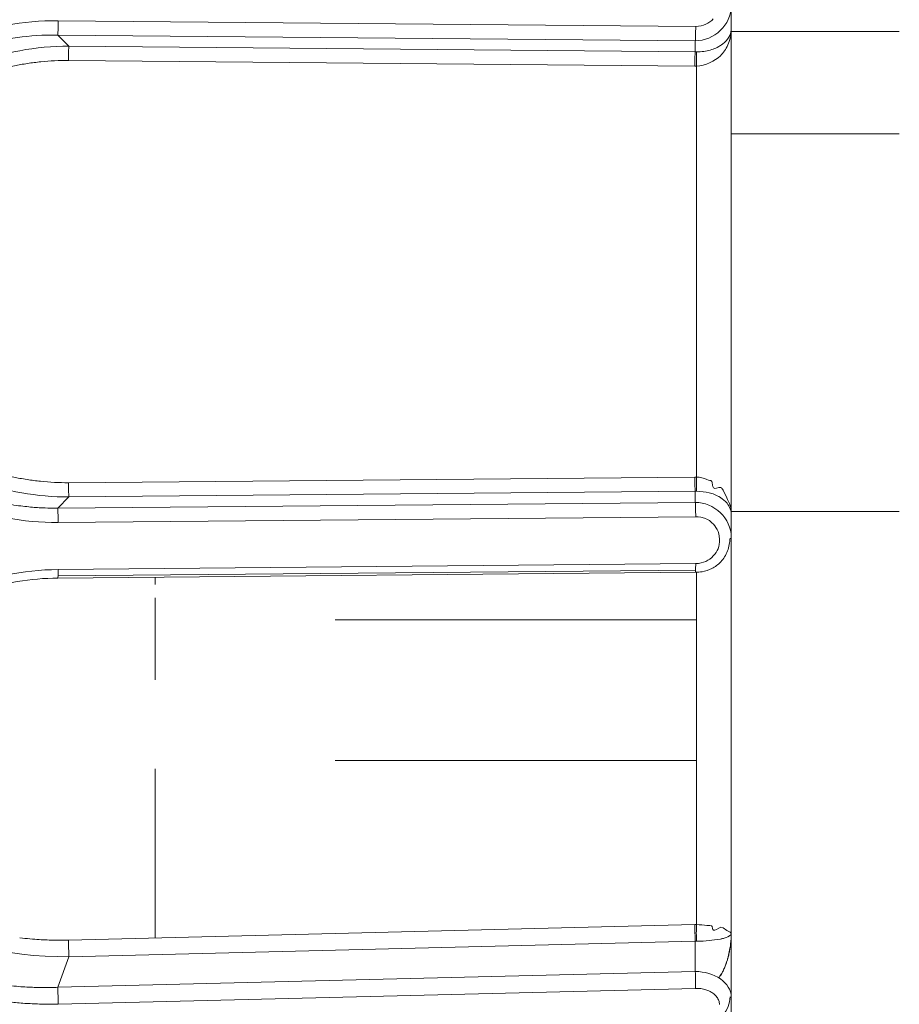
# Model space of a CAD drawing. Extents: x 0 to 283, y -463 to 196.
# Tile 8 of 37: x 150.6 to 152.43, y 105.29 to 107.34. Entities that reach past the tile are written whole.
import ezdxf

# ---------------------------------------------------------------- set-up
doc = ezdxf.new("R2010")
doc.units = 0
doc.layers.get('DEFPOINTS').update_dxf_attribs({"linetype": 'CONTINUOUS'})
doc.layers.add('DIM', color=7, linetype='CONTINUOUS')
doc.layers.add('TANGENT EDGES', color=7, linetype='CONTINUOUS', lineweight=0)
doc.layers.add('VISIBLE', color=255, linetype='CONTINUOUS', lineweight=0)
doc.styles.add('SANSSERIF', font='sanss___.ttf')
doc.dimstyles.new('ISO-25$0', dxfattribs={"dimtxt": 2.5, "dimasz": 2.5, "dimexe": 1.25, "dimexo": 1, "dimgap": 0.6, "dimtad": 1, "dimdec": 1, "dimzin": 9, "dimdsep": 46, "dimtxsty": 'SANSSERIF', "dimcen": 0.75, "dimadec": 1, "dimazin": 0, "dimtfac": 1, "dimtdec": 1, "dimtmove": 0, "dimatfit": 3, "dimfxl": 1, "dimarcsym": 0})

# ---------------------------------------------------------------- blocks, each defined once
blk = doc.blocks.new('*D28')
at = {"layer": 'DEFPOINTS', "color": 0, "transparency": 16777216}
for p in [(153.058, 106.8119), (146.908, 89.1369), (153.058, 68.5976)]:
    blk.add_point(p, dxfattribs=at)
at = {"layer": 'DIM', "color": 0, "lineweight": -2, "transparency": 16777216}
for p, q in [((153.058, 105.8119), (153.058, 67.3476)), ((146.908, 88.1369), (146.908, 67.3476)), ((144.408, 68.5976), (134.2951, 68.5976)), ((153.058, 68.5976), (146.908, 68.5976)), ((155.558, 68.5976), (158.058, 68.5976))]:
    blk.add_line(p, q, dxfattribs=at)
at = {"layer": 'DIM', "color": 0, "transparency": 16777216}
for points in [[(144.408, 69.0142), (144.408, 68.1809), (146.908, 68.5976)], [(155.558, 69.0142), (155.558, 68.1809), (153.058, 68.5976)]]:
    blk.add_solid(points, dxfattribs=at)
at = {"layer": 'DIM', "color": 0, "transparency": 16777216, "insert": (138.1015, 70.487), "char_height": 2.5, "attachment_point": 5, "style": 'SANSSERIF'}
blk.add_mtext('24.6', dxfattribs=at)

msp = doc.modelspace()

# ---------------------------------------------------------------- linework, layer by layer
at = {"layer": 'TANGENT EDGES'}
for p, q in [((152.0088, 107.3226), (150.6809, 107.3344)), ((150.6801, 107.3045), (150.7034, 107.2811)), ((150.6801, 107.3045), (152.008, 107.2925)), ((152.008, 107.2925), (152.008, 107.2693)), ((150.7034, 107.2811), (152.008, 107.2693)), ((152.0106, 107.2693), (152.008, 107.2693)), ((152.0071, 107.2399), (150.7025, 107.2517)), ((152.0106, 107.2399), (152.0071, 107.2399)), ((152.0106, 106.3839), (152.0106, 107.2399)), ((152.433, 107.0987), (152.083, 107.0987)), ((150.7025, 106.3721), (152.0071, 106.3839)), ((152.008, 106.3545), (150.7034, 106.3427)), ((152.008, 106.3545), (152.008, 106.3313)), ((152.008, 106.3545), (152.0106, 106.3545)), ((150.7034, 106.3427), (150.6801, 106.3193)), ((150.6801, 106.3193), (152.008, 106.3313)), ((150.6801, 106.3193), (150.6809, 106.2952)), ((150.6809, 106.2894), (152.0088, 106.3012)), ((152.0088, 106.2037), (150.6809, 106.1914)), ((152.0086, 106.1901), (150.6807, 106.1781)), ((152.0106, 105.7938), (151.258, 105.7938)), ((152.008, 105.4173), (150.7034, 105.3851)), ((150.7034, 105.3851), (150.6801, 105.3213)), ((152.008, 105.3541), (150.6801, 105.3213)), ((152.0088, 105.3191), (150.6809, 105.2865))]:
    msp.add_line(p, q, dxfattribs=at)
for centre, major_axis, ratio, start_param, end_param in [((150.6801, 107.3286), (0.0002, 0.025), 0.033713, 3.403547, 4.945929), ((152.008, 107.3166), (-0.0002, -0.025), 0.033719, 0.261952, 1.814869), ((150.7028, 106.7619), (-0.5261, 0.0615), 0.980084, -1.457874, -1.263151), ((150.7034, 107.257), (0.0002, 0.025), 0.033751, 0.262533, 1.570449), ((152.008, 107.2452), (0.0002, 0.025), 0.03375, 0.261954, 1.783195), ((152.0114, 107.2452), (-0.0006, 0.025), 0.041128, 0.262747, 1.569765), ((152.0114, 107.2452), (0.0006, -0.025), 0.041115, -1.571829, -1.358874), ((150.7034, 106.3668), (0.0002, -0.025), 0.033749, -1.784849, -0.26197), ((152.008, 106.3786), (-0.0002, 0.025), 0.03375, 1.357446, 2.879641), ((152.0114, 106.3786), (-0.0006, -0.025), 0.041115, -1.782722, -0.261863), ((152.008, 106.3072), (0.0002, -0.025), 0.033719, 1.326727, 2.879641), ((152.008, 106.2106), (0.0002, -0.025), 0.033719, 0.611013, 1.290966), ((152.008, 106.2106), (0.0002, -0.025), 0.033719, 0.000829, 0.611013), ((150.6801, 106.1986), (0.0002, -0.025), 0.033719, 0.000087, 0.610795), ((152.008, 105.435), (-0.0006, 0.025), 0.024706, 0.833695, 2.355889), ((152.0114, 105.435), (0, -0.025), 0.048157, -2.306592, -0.785641), ((150.7034, 105.4027), (0.0006, -0.025), 0.024708, -2.308496, -0.785517), ((152.008, 105.3364), (0.0006, -0.025), 0.024692, -4.712998, -3.926838), ((152.0079, 105.3368), (0.0006, -0.0259), 0.024683, 0.816983, 1.556217)]:
    msp.add_ellipse(centre, major_axis=major_axis, ratio=ratio, start_param=start_param, end_param=end_param, dxfattribs=at)
for points, knots in [([(150.1523, 106.8431), (150.1521, 106.9719), (150.2013, 107.0955), (150.3996, 107.2834), (150.5336, 107.335), (150.6809, 107.3344)], [0, 0, 0, 0, 0.5, 0.5, 1, 1, 1, 1]), ([(150.293, 107.1452), (150.2995, 107.1522), (150.306, 107.1588), (150.3123, 107.1649), (150.3155, 107.168), (150.3186, 107.1709), (150.3217, 107.1737), (150.3232, 107.1752), (150.3248, 107.1766), (150.3263, 107.1779), (150.3278, 107.1793), (150.3293, 107.1806), (150.3309, 107.1819), (150.3324, 107.1832), (150.3338, 107.1845), (150.3353, 107.1858), (150.3368, 107.187), (150.3383, 107.1882), (150.3397, 107.1894), (150.3405, 107.19), (150.3412, 107.1906), (150.3419, 107.1912), (150.3426, 107.1918), (150.3433, 107.1924), (150.3441, 107.193), (150.3448, 107.1935), (150.3455, 107.1941), (150.3462, 107.1947), (150.3469, 107.1952), (150.3476, 107.1958), (150.3483, 107.1963), (150.3497, 107.1974), (150.3511, 107.1985), (150.3525, 107.1996), (150.3538, 107.2006), (150.3552, 107.2017), (150.3565, 107.2027), (150.3601, 107.2053), (150.3637, 107.208), (150.3674, 107.2106), (150.3711, 107.2132), (150.3749, 107.2158), (150.3787, 107.2183), (150.3826, 107.2208), (150.3865, 107.2234), (150.3905, 107.2258), (150.3944, 107.2283), (150.3985, 107.2308), (150.4026, 107.2332), (150.4047, 107.2344), (150.4067, 107.2356), (150.4088, 107.2368), (150.4109, 107.2379), (150.4131, 107.2391), (150.4152, 107.2403), (150.4173, 107.2414), (150.4195, 107.2426), (150.4216, 107.2437), (150.4238, 107.2449), (150.426, 107.246), (150.4282, 107.2471), (150.4326, 107.2494), (150.4371, 107.2515), (150.4416, 107.2537), (150.4455, 107.2555), (150.4494, 107.2573), (150.4535, 107.2591), (150.4576, 107.2609), (150.4618, 107.2627), (150.4662, 107.2645), (150.4706, 107.2663), (150.475, 107.268), (150.4797, 107.2698), (150.4843, 107.2715), (150.489, 107.2732), (150.4939, 107.2749), (150.4988, 107.2766), (150.5038, 107.2782), (150.509, 107.2798), (150.5141, 107.2814), (150.5194, 107.283), (150.5248, 107.2845), (150.5356, 107.2875), (150.547, 107.2903), (150.5589, 107.2928), (150.5708, 107.2953), (150.5833, 107.2975), (150.5962, 107.2993), (150.6221, 107.3029), (150.6502, 107.3049), (150.6801, 107.3045)], [0.5, 0.5, 0.5, 0.5, 0.5357143, 0.5357143, 0.5357143, 0.5535714, 0.5535714, 0.5535714, 0.5625, 0.5625, 0.5625, 0.5714286, 0.5714286, 0.5714286, 0.5803571, 0.5803571, 0.5803571, 0.5892857, 0.5892857, 0.5892857, 0.59375, 0.59375, 0.59375, 0.5982143, 0.5982143, 0.5982143, 0.6026786, 0.6026786, 0.6026786, 0.6071429, 0.6071429, 0.6071429, 0.6160714, 0.6160714, 0.6160714, 0.625, 0.625, 0.625, 0.6428571, 0.6428571, 0.6428571, 0.6607143, 0.6607143, 0.6607143, 0.6785714, 0.6785714, 0.6785714, 0.6964286, 0.6964286, 0.6964286, 0.7053571, 0.7053571, 0.7053571, 0.7142857, 0.7142857, 0.7142857, 0.7232143, 0.7232143, 0.7232143, 0.7321429, 0.7321429, 0.7321429, 0.75, 0.75, 0.75, 0.7678571, 0.7678571, 0.7678571, 0.7857143, 0.7857143, 0.7857143, 0.8035714, 0.8035714, 0.8035714, 0.8214286, 0.8214286, 0.8214286, 0.8392857, 0.8392857, 0.8392857, 0.8571429, 0.8571429, 0.8571429, 0.8928571, 0.8928571, 0.8928571, 0.9285714, 0.9285714, 0.9285714, 1, 1, 1, 1]), ([(150.6027, 107.2429), (150.5985, 107.2422), (150.5943, 107.2413), (150.5901, 107.2405), (150.5811, 107.2386), (150.5721, 107.2365), (150.5633, 107.2342), (150.5545, 107.2319), (150.5457, 107.2293), (150.537, 107.2265), (150.5284, 107.2238), (150.5198, 107.2207), (150.5113, 107.2175)], [0.1262014, 0.1262014, 0.1262014, 0.1262014, 0.1428571, 0.1428571, 0.1428571, 0.1785714, 0.1785714, 0.1785714, 0.2142857, 0.2142857, 0.2142857, 0.25, 0.25, 0.25, 0.25]), ([(150.2032, 106.8084), (150.2032, 106.7809), (150.2052, 106.7356), (150.232, 106.6477), (150.2451, 106.6152), (150.2743, 106.5646), (150.2857, 106.5474), (150.3055, 106.5218), (150.3126, 106.5133), (150.3278, 106.4964), (150.3385, 106.4855), (150.4395, 106.3896), (150.5719, 106.342), (150.7034, 106.3427)], [0, 0, 0, 0, 0.25, 0.25, 0.375, 0.375, 0.4375, 0.4375, 0.46875, 0.46875, 0.5, 0.5, 1, 1, 1, 1]), ([(150.6801, 106.3193), (150.6719, 106.3192), (150.659, 106.3192), (150.6325, 106.3207), (150.6226, 106.3215), (150.6059, 106.3234), (150.6001, 106.3241), (150.5879, 106.3259), (150.5786, 106.3274), (150.5595, 106.3309), (150.5437, 106.3344), (150.5198, 106.3409), (150.5077, 106.3445), (150.4955, 106.3486), (150.4874, 106.3515), (150.4861, 106.3519), (150.4243, 106.3753), (150.3858, 106.3998), (150.3471, 106.4281), (150.3373, 106.4362), (150.3267, 106.4454), (150.3238, 106.448), (150.3205, 106.4511), (150.3195, 106.4519), (150.3179, 106.4534), (150.3204, 106.4511), (150.2011, 106.5629), (150.1756, 106.694), (150.1756, 106.7808)], [0, 0, 0, 0, 0.0625, 0.0625, 0.09375, 0.09375, 0.109375, 0.109375, 0.125, 0.125, 0.1875, 0.1875, 0.21875, 0.234375, 0.234375, 0.25, 0.25, 0.375, 0.375, 0.4375, 0.4375, 0.46875, 0.46875, 0.484375, 0.484375, 0.5, 0.5, 1, 1, 1, 1]), ([(150.51, 106.4068), (150.5184, 106.4036), (150.5269, 106.4005), (150.5356, 106.3977), (150.5442, 106.3949), (150.5529, 106.3924), (150.5618, 106.39), (150.5706, 106.3877), (150.5796, 106.3856), (150.5887, 106.3837), (150.5927, 106.3828), (150.5968, 106.382), (150.6009, 106.3813)], [0.75, 0.75, 0.75, 0.75, 0.7857143, 0.7857143, 0.7857143, 0.8214286, 0.8214286, 0.8214286, 0.8571429, 0.8571429, 0.8571429, 0.873172, 0.873172, 0.873172, 0.873172]), ([(150.2032, 105.7561), (150.2032, 105.7324), (150.2052, 105.6938), (150.232, 105.6211), (150.2451, 105.5946), (150.2743, 105.5539), (150.2857, 105.5402), (150.3055, 105.5199), (150.3126, 105.5132), (150.3278, 105.5), (150.3385, 105.4915), (150.4395, 105.4171), (150.5719, 105.3833), (150.7034, 105.3851)], [0, 0, 0, 0, 0.25, 0.25, 0.375, 0.375, 0.4375, 0.4375, 0.46875, 0.46875, 0.5, 0.5, 1, 1, 1, 1]), ([(150.1756, 105.6808), (150.1756, 105.6055), (150.2011, 105.4973), (150.3204, 105.413), (150.3179, 105.4147), (150.3195, 105.4136), (150.3205, 105.4129), (150.3238, 105.4106), (150.3267, 105.4087), (150.3373, 105.4018), (150.3471, 105.3957), (150.3858, 105.3748), (150.4243, 105.3569), (150.4861, 105.3409), (150.4874, 105.3406), (150.4955, 105.3386), (150.5077, 105.3359), (150.5198, 105.3335), (150.5437, 105.3292), (150.5595, 105.3269), (150.5786, 105.3248), (150.5879, 105.3239), (150.6001, 105.3228), (150.6059, 105.3224), (150.6226, 105.3214), (150.6325, 105.3211), (150.659, 105.3206), (150.6719, 105.321), (150.6801, 105.3213)], [-1, -1, -1, -1, -0.5, -0.5, -0.484375, -0.484375, -0.46875, -0.46875, -0.4375, -0.4375, -0.375, -0.375, -0.25, -0.25, -0.234375, -0.234375, -0.21875, -0.1875, -0.1875, -0.125, -0.125, -0.109375, -0.109375, -0.09375, -0.09375, -0.0625, -0.0625, 0, 0, 0, 0]), ([(150.6809, 105.2865), (150.6705, 105.2862), (150.66, 105.2862), (150.6497, 105.2864), (150.6394, 105.2865), (150.6292, 105.2869), (150.619, 105.2875), (150.6088, 105.288), (150.5987, 105.2888), (150.5887, 105.2897), (150.5787, 105.2906), (150.5687, 105.2918), (150.5589, 105.2931), (150.549, 105.2945), (150.5392, 105.296), (150.5295, 105.2977), (150.5198, 105.2995), (150.5102, 105.3014), (150.5006, 105.3036), (150.4911, 105.3057), (150.4816, 105.308), (150.4722, 105.3106)], [0, 0, 0, 0, 0.0357143, 0.0357143, 0.0357143, 0.0714286, 0.0714286, 0.0714286, 0.1071429, 0.1071429, 0.1071429, 0.1428571, 0.1428571, 0.1428571, 0.1785714, 0.1785714, 0.1785714, 0.2142857, 0.2142857, 0.2142857, 0.25, 0.25, 0.25, 0.25])]:
    msp.add_open_spline(points, degree=3, knots=knots, dxfattribs=at)
msp.add_open_spline([(150.4718, 106.1509), (150.5364, 106.1763), (150.607, 106.1904), (150.6809, 106.1914)], degree=3, dxfattribs=at)
at = {"layer": 'VISIBLE'}
for p, q in [((152.083, 107.3165), (152.083, 107.3645)), ((152.0829, 107.3179), (152.083, 107.3165)), ((152.083, 106.8119), (152.083, 107.3165)), ((152.083, 107.3119), (152.433, 107.3119)), ((152.083, 106.3073), (152.083, 106.8119)), ((152.0106, 106.3839), (152.0071, 106.3839)), ((152.0324, 106.3788), (152.0354, 106.3778)), ((152.0354, 106.3778), (152.0386, 106.3771)), ((152.0431, 106.3726), (152.0439, 106.3672)), ((152.052, 106.3607), (152.0571, 106.362)), ((152.0571, 106.362), (152.061, 106.362)), ((152.066, 106.3565), (152.0738, 106.3409)), ((152.083, 106.3119), (152.433, 106.3119)), ((152.083, 106.3073), (152.083, 106.2592)), ((152.083, 106.2592), (152.0829, 106.2568)), ((152.083, 105.4333), (152.083, 106.2592)), ((152.0082, 106.1856), (150.6803, 106.1736)), ((152.0082, 106.1856), (152.0082, 106.1856)), ((152.0106, 105.4518), (152.0106, 106.1856)), ((150.6803, 106.1736), (150.6803, 106.1736)), ((150.883, 106.16), (150.883, 106.1754)), ((150.883, 105.9618), (150.883, 106.1326)), ((151.258, 106.0869), (152.0106, 106.0869)), ((150.883, 105.9618), (150.883, 105.9618)), ((150.883, 105.424), (150.883, 105.7765)), ((150.7025, 105.4195), (152.0071, 105.4518)), ((152.0106, 105.4518), (152.0071, 105.4518)), ((152.0324, 105.45), (152.0354, 105.4499)), ((152.0354, 105.4499), (152.0386, 105.4501)), ((152.0431, 105.4477), (152.0439, 105.4438)), ((152.052, 105.4416), (152.0571, 105.4447)), ((152.0571, 105.4447), (152.061, 105.4464)), ((152.061, 105.4464), (152.066, 105.4452)), ((152.066, 105.4452), (152.0738, 105.4396)), ((152.0738, 105.4396), (152.0805, 105.4361)), ((152.0805, 105.4361), (152.083, 105.4333)), ((152.083, 104.9287), (152.083, 105.4333)), ((152.0106, 105.4174), (152.008, 105.4173)), ((152.008, 105.3541), (152.008, 105.4173)), ((152.0757, 105.3815), (152.0808, 105.4054))]:
    msp.add_line(p, q, dxfattribs=at)
for centre, major_axis, ratio, start_param, end_param in [((150.7032, 106.7575), (-0.5296, 0.0669), 0.980632, -1.254709, -1.069344), ((150.7034, 107.257), (-0.0002, -0.0249), 0.033749, -1.569446, -1.355122), ((150.6801, 106.2952), (0.0002, -0.0241), 0.033726, 1.328304, 1.57013), ((150.6801, 106.1986), (0.0002, -0.025), 0.033719, 0.610432, 1.281013), ((150.6801, 105.3036), (-0.0006, 0.0249), 0.024688, 4.710999, 5.498105), ((150.6805, 105.2997), (-0.0004, 0.0173), 0.017545, 3.844132, 4.942992)]:
    msp.add_ellipse(centre, major_axis=major_axis, ratio=ratio, start_param=start_param, end_param=end_param, dxfattribs=at)
for points, knots in [([(152.083, 107.3646), (152.083, 107.3645), (152.083, 107.3645), (152.0829, 107.3266), (152.0472, 107.2922), (152.008, 107.2925)], [-0.5002152, -0.5002152, -0.5002152, -0.5002152, -0.5, -0.5, 0, 0, 0, 0]), ([(152.083, 107.3165), (152.083, 107.2973), (152.0635, 107.2846), (152.0598, 107.2822), (152.0544, 107.279), (152.0473, 107.2758), (152.0434, 107.2744), (152.031, 107.2709), (152.0215, 107.2695), (152.0106, 107.2693)], [-1, -1, -1, -1, -0.5, -0.5, -0.375, -0.375, -0.25, -0.25, 0, 0, 0, 0]), ([(152.0106, 107.2399), (152.0281, 107.2403), (152.049, 107.2502), (152.0661, 107.2672), (152.0717, 107.2747), (152.0759, 107.2839)], [0, 0, 0, 0, 0.5, 0.5, 0.7491661, 0.7491661, 0.7491661, 0.7491661]), ([(150.7025, 107.2517), (150.6831, 107.2516), (150.664, 107.2507), (150.6452, 107.2488), (150.6359, 107.2479), (150.6266, 107.2467), (150.6174, 107.2453), (150.6125, 107.2446), (150.6076, 107.2438), (150.6027, 107.2429)], [0, 0, 0, 0, 0.0714286, 0.0714286, 0.0714286, 0.1071429, 0.1071429, 0.1071429, 0.1262014, 0.1262014, 0.1262014, 0.1262014]), ([(150.6009, 106.3813), (150.606, 106.3804), (150.6111, 106.3795), (150.6162, 106.3787), (150.6255, 106.3773), (150.6348, 106.3761), (150.6443, 106.3752), (150.6633, 106.3732), (150.6827, 106.3722), (150.7025, 106.3721)], [0.873172, 0.873172, 0.873172, 0.873172, 0.8928571, 0.8928571, 0.8928571, 0.9285714, 0.9285714, 0.9285714, 1, 1, 1, 1]), ([(152.083, 106.3073), (152.083, 106.3169), (152.0774, 106.3259), (152.0695, 106.3344), (152.0669, 106.3366), (152.0638, 106.3389), (152.0629, 106.3395), (152.0615, 106.3405), (152.063, 106.3396), (152.0509, 106.3474), (152.0447, 106.3492), (152.0293, 106.353), (152.0205, 106.3542), (152.0106, 106.3545)], [0, 0, 0, 0, 0.25, 0.25, 0.375, 0.375, 0.4375, 0.4375, 0.5, 0.5, 0.75, 0.75, 1, 1, 1, 1]), ([(152.0805, 106.3246), (152.0812, 106.322), (152.0813, 106.3218), (152.0824, 106.316), (152.083, 106.3121), (152.083, 106.3073)], [-0.125, -0.125, -0.125, -0.125, -0.0625, -0.0625, 0, 0, 0, 0]), ([(152.0428, 106.2885), (152.0388, 106.2921), (152.0376, 106.2942), (152.0167, 106.3019), (152.0091, 106.3012), (152.0088, 106.3012)], [0.7500264, 0.7500264, 0.7500264, 0.7500264, 0.875, 0.875, 1, 1, 1, 1]), ([(152.0586, 106.2548), (152.0579, 106.271), (152.0508, 106.2813), (152.0428, 106.2885), (152.0428, 106.2885), (152.0428, 106.2885)], [0.5000049, 0.5000049, 0.5000049, 0.5000049, 0.75, 0.75, 0.7500264, 0.7500264, 0.7500264, 0.7500264]), ([(152.0805, 106.2569), (152.0802, 106.2478), (152.0784, 106.2386), (152.0719, 106.2217), (152.0671, 106.2139), (152.0557, 106.2017), (152.0494, 106.1969), (152.0362, 106.1902), (152.0293, 106.1881), (152.0177, 106.186), (152.0129, 106.1856), (152.0082, 106.1856)], [0, 0, 0, 0, 0.01113127, 0.01113127, 0.02192725, 0.02192725, 0.03123131, 0.03123131, 0.03969388, 0.03969388, 0.04538229, 0.04538229, 0.04538229, 0.04538229]), ([(152.0456, 106.2197), (152.0456, 106.2197), (152.0456, 106.2198), (152.0545, 106.2291), (152.0592, 106.2386), (152.0586, 106.2548)], [0.2499715, 0.2499715, 0.2499715, 0.2499715, 0.25, 0.25, 0.5000049, 0.5000049, 0.5000049, 0.5000049]), ([(150.6803, 106.1736), (150.624, 106.1731), (150.5671, 106.1637), (150.4592, 106.1292), (150.4067, 106.1033), (150.3397, 106.0551), (150.3197, 106.0382), (150.3015, 106.0198)], [0, 0, 0, 0, 0.0675329, 0.0675329, 0.1362271, 0.1362271, 0.1682685, 0.1682685, 0.1682685, 0.1682685]), ([(150.7025, 105.4195), (150.7015, 105.4195), (150.7003, 105.4195), (150.699, 105.4195), (150.6978, 105.4195), (150.6964, 105.4195), (150.695, 105.4195), (150.6935, 105.4194), (150.692, 105.4194), (150.6903, 105.4194), (150.6887, 105.4194), (150.6869, 105.4194), (150.6851, 105.4194), (150.6832, 105.4194), (150.6813, 105.4194), (150.6792, 105.4195), (150.6772, 105.4195), (150.6751, 105.4195), (150.6728, 105.4195), (150.6684, 105.4196), (150.6635, 105.4197), (150.6583, 105.4199), (150.653, 105.4201), (150.6474, 105.4204), (150.6414, 105.4208), (150.6294, 105.4215), (150.6158, 105.4226), (150.6009, 105.4244)], [0, 0, 0, 0, 0.0089286, 0.0089286, 0.0089286, 0.0178571, 0.0178571, 0.0178571, 0.0267857, 0.0267857, 0.0267857, 0.0357143, 0.0357143, 0.0357143, 0.0446429, 0.0446429, 0.0446429, 0.0535714, 0.0535714, 0.0535714, 0.0714286, 0.0714286, 0.0714286, 0.0892857, 0.0892857, 0.0892857, 0.125, 0.125, 0.125, 0.125]), ([(152.083, 105.4333), (152.083, 105.4297), (152.0774, 105.4267), (152.0695, 105.4238), (152.0669, 105.4231), (152.0638, 105.4224), (152.0629, 105.4222), (152.0615, 105.4219), (152.063, 105.4222), (152.0509, 105.4199), (152.0447, 105.4196), (152.0293, 105.4179), (152.0205, 105.4174), (152.0106, 105.4174)], [0, 0, 0, 0, 0.25, 0.25, 0.375, 0.375, 0.4375, 0.4375, 0.5, 0.5, 0.75, 0.75, 1, 1, 1, 1]), ([(152.083, 105.4333), (152.083, 105.426), (152.0825, 105.4188), (152.0817, 105.412), (152.0813, 105.4086), (152.0808, 105.4053), (152.0803, 105.4021), (152.0798, 105.3989), (152.0792, 105.3958), (152.0786, 105.3928), (152.0779, 105.3899), (152.0772, 105.3871), (152.0765, 105.3844), (152.0758, 105.3817), (152.0751, 105.3792), (152.0744, 105.3768), (152.0736, 105.3744), (152.0729, 105.3722), (152.0721, 105.3701), (152.0714, 105.368), (152.0706, 105.366), (152.0699, 105.3642), (152.0692, 105.3624), (152.0684, 105.3608), (152.0677, 105.3592), (152.0671, 105.3577), (152.0664, 105.3563), (152.0658, 105.355), (152.0651, 105.3538), (152.0646, 105.3526), (152.064, 105.3516), (152.0635, 105.3506), (152.063, 105.3497), (152.0625, 105.3489), (152.0623, 105.3485), (152.0621, 105.3481), (152.0619, 105.3478), (152.0617, 105.3475), (152.0615, 105.3472), (152.0614, 105.3469), (152.0613, 105.3467), (152.0612, 105.3466), (152.0611, 105.3465), (152.061, 105.3464), (152.061, 105.3462), (152.0609, 105.3461), (152.0608, 105.3459), (152.0606, 105.3457), (152.0605, 105.3455)], [-1, -1, -1, -1, -0.9285714, -0.9285714, -0.9285714, -0.8928571, -0.8928571, -0.8928571, -0.8571429, -0.8571429, -0.8571429, -0.8214286, -0.8214286, -0.8214286, -0.7857143, -0.7857143, -0.7857143, -0.75, -0.75, -0.75, -0.7142857, -0.7142857, -0.7142857, -0.6785714, -0.6785714, -0.6785714, -0.6428571, -0.6428571, -0.6428571, -0.6071429, -0.6071429, -0.6071429, -0.5714286, -0.5714286, -0.5714286, -0.5535714, -0.5535714, -0.5535714, -0.5357143, -0.5357143, -0.5357143, -0.5267857, -0.5267857, -0.5267857, -0.5178571, -0.5178571, -0.5178571, -0.5, -0.5, -0.5, -0.5]), ([(152.0808, 105.4054), (152.081, 105.4063), (152.0811, 105.4072), (152.0812, 105.4082), (152.0818, 105.4122), (152.0822, 105.4163), (152.0825, 105.4205), (152.0828, 105.4248), (152.083, 105.429), (152.083, 105.4333)], [0.880692, 0.880692, 0.880692, 0.880692, 0.8928571, 0.8928571, 0.8928571, 0.9464286, 0.9464286, 0.9464286, 1, 1, 1, 1]), ([(152.0576, 105.3417), (152.0582, 105.3426), (152.0588, 105.3434), (152.0594, 105.3444), (152.0605, 105.346), (152.061, 105.3468), (152.0615, 105.3477), (152.0625, 105.3493), (152.0635, 105.3511), (152.0646, 105.3531), (152.0656, 105.3551), (152.0667, 105.3573), (152.0677, 105.3596), (152.0688, 105.3619), (152.0699, 105.3645), (152.0709, 105.3672), (152.072, 105.3699), (152.073, 105.3728), (152.074, 105.3759), (152.0746, 105.3777), (152.0751, 105.3795), (152.0757, 105.3815)], [0.4761639, 0.4761639, 0.4761639, 0.4761639, 0.4910714, 0.4910714, 0.4910714, 0.5178571, 0.5178571, 0.5178571, 0.5714286, 0.5714286, 0.5714286, 0.625, 0.625, 0.625, 0.6785714, 0.6785714, 0.6785714, 0.7321429, 0.7321429, 0.7321429, 0.7636508, 0.7636508, 0.7636508, 0.7636508]), ([(152.008, 105.3541), (152.0473, 105.3547), (152.083, 105.3297), (152.083, 105.3018), (152.083, 105.3017), (152.083, 105.3015)], [-1, -1, -1, -1, -0.5, -0.5, -0.4974873, -0.4974873, -0.4974873, -0.4974873]), ([(152.0428, 105.3103), (152.0415, 105.3111), (152.0401, 105.3119), (152.0387, 105.3127), (152.0373, 105.3134), (152.0358, 105.3141), (152.0343, 105.3147), (152.0328, 105.3153), (152.0313, 105.3159), (152.0297, 105.3164), (152.0282, 105.3169), (152.0265, 105.3173), (152.0249, 105.3176), (152.0232, 105.318), (152.0215, 105.3183), (152.0198, 105.3185), (152.018, 105.3187), (152.0162, 105.3189), (152.0144, 105.319), (152.0126, 105.3191), (152.0107, 105.3191), (152.0088, 105.3191)], [0.75, 0.75, 0.75, 0.75, 0.7857143, 0.7857143, 0.7857143, 0.8214286, 0.8214286, 0.8214286, 0.8571429, 0.8571429, 0.8571429, 0.8928571, 0.8928571, 0.8928571, 0.9285714, 0.9285714, 0.9285714, 0.9642857, 0.9642857, 0.9642857, 1, 1, 1, 1]), ([(152.0805, 105.3016), (152.0805, 105.2947), (152.0791, 105.2877), (152.0739, 105.2747), (152.07, 105.2685), (152.0604, 105.2581), (152.0546, 105.2537), (152.0421, 105.247), (152.0353, 105.2446), (152.0219, 105.2416), (152.0152, 105.2409), (152.0086, 105.2407)], [0, 0, 0, 0, 0.0094678, 0.0094678, 0.01892119, 0.01892119, 0.02789745, 0.02789745, 0.03653869, 0.03653869, 0.04449468, 0.04449468, 0.04449468, 0.04449468]), ([(152.0586, 105.2856), (152.0585, 105.287), (152.0583, 105.2884), (152.0581, 105.2897), (152.0578, 105.2911), (152.0574, 105.2924), (152.057, 105.2937), (152.0565, 105.2949), (152.0559, 105.2962), (152.0553, 105.2974), (152.0546, 105.2986), (152.0539, 105.2998), (152.053, 105.3009), (152.0522, 105.3021), (152.0512, 105.3032), (152.0502, 105.3042), (152.0492, 105.3053), (152.048, 105.3063), (152.0468, 105.3074), (152.0456, 105.3084), (152.0442, 105.3093), (152.0428, 105.3103)], [0.5, 0.5, 0.5, 0.5, 0.5357143, 0.5357143, 0.5357143, 0.5714286, 0.5714286, 0.5714286, 0.6071429, 0.6071429, 0.6071429, 0.6428571, 0.6428571, 0.6428571, 0.6785714, 0.6785714, 0.6785714, 0.7142857, 0.7142857, 0.7142857, 0.75, 0.75, 0.75, 0.75])]:
    msp.add_open_spline(points, degree=3, knots=knots, dxfattribs=at)
for points in [[(152.0088, 107.3226), (152.0246, 107.3227), (152.0368, 107.3289), (152.0456, 107.338)], [(152.081, 107.299), (152.0823, 107.3044), (152.083, 107.3103), (152.083, 107.3165)], [(152.0759, 107.2839), (152.078, 107.2885), (152.0798, 107.2935), (152.081, 107.299)], [(152.0106, 106.3839), (152.0175, 106.3836), (152.0253, 106.3823), (152.0324, 106.3788)], [(152.0386, 106.3771), (152.0408, 106.3765), (152.0427, 106.3754), (152.0431, 106.3726)], [(152.0439, 106.3672), (152.0446, 106.3628), (152.0462, 106.3588), (152.052, 106.3607)], [(152.061, 106.362), (152.063, 106.3614), (152.0643, 106.3596), (152.066, 106.3565)], [(150.6809, 106.2894), (150.608, 106.2891), (150.5372, 106.3024), (150.4725, 106.3272)], [(152.008, 106.3313), (152.0472, 106.3316), (152.083, 106.2971), (152.083, 106.2592)], [(152.0738, 106.3409), (152.0757, 106.3371), (152.0789, 106.3298), (152.0805, 106.3246)], [(152.0088, 106.2037), (152.0246, 106.204), (152.0368, 106.2104), (152.0456, 106.2197)], [(152.0106, 105.4518), (152.0175, 105.4518), (152.0253, 105.4514), (152.0324, 105.45)], [(152.0386, 105.4501), (152.0408, 105.4501), (152.0427, 105.4497), (152.0431, 105.4477)], [(152.0439, 105.4438), (152.0446, 105.4406), (152.0462, 105.438), (152.052, 105.4416)]]:
    msp.add_open_spline(points, degree=3, dxfattribs=at)

# ---------------------------------------------------------------- dimensions: what is measured, and where the dimension line sits
at = {"layer": 'DIM'}
dim = msp.add_linear_dim(base=(153.058, 68.5976), p1=(146.908, 89.1369), p2=(153.058, 106.8119), dimstyle='ISO-25$0', override={"dimdec": 2, "dimlfac": 4}, dxfattribs=at)
dim.commit()
dim.dimension.update_dxf_attribs({"geometry": '*D28', "text_midpoint": (138.1015, 68.5976), "dimtype": 160})

doc.saveas('drawing.dxf')
